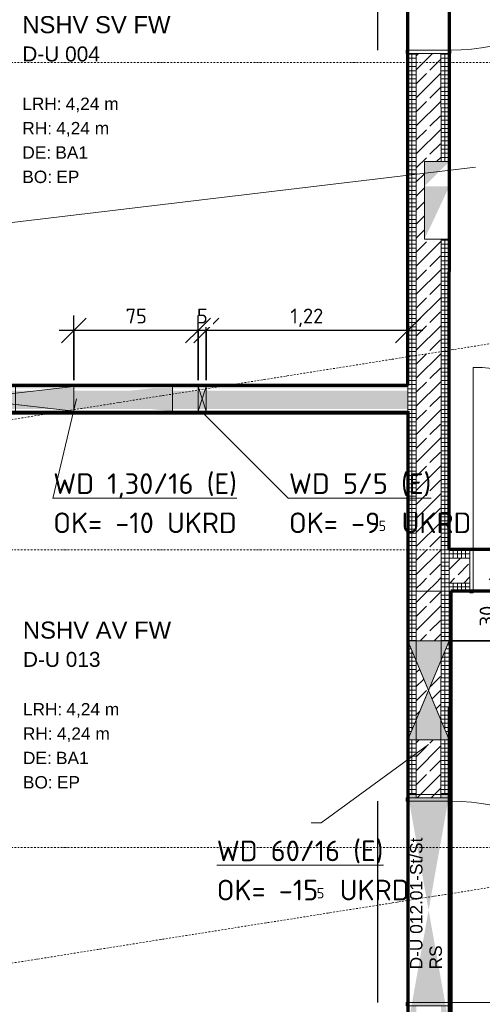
# Model space of a CAD drawing. Header units: millimetres. Extents: x 1523 to 73204, y -91281 to 10268.
# Tile 21 of 120: x 31077 to 33876, y -72476 to -66517. Entities that reach past the tile are written whole.
import ezdxf

# ---------------------------------------------------------------- set-up
doc = ezdxf.new("R2010")
doc.units = ezdxf.units.MM
for name, pattern in [('CAx_nichtHalbton', [20001.0584, 10000, -0.5292, 10000, -0.5292]), ('IMPORT-STRICHPUNKT _7_', [20, 10, -5, 0, -5]), ('Verdeckt 2x', [3.572, 2.3813, -1.1907])]:
    doc.linetypes.add(name, pattern=pattern)
for name, color, linetype, lineweight, true_color in [('90 A--Achsraster _1_50_', 7, 'IMPORT-STRICHPUNKT _7_', 13, 0x656565), ('AD', 1, 'Continuous', 13, 0xff0000), ('Neubau_10 A--Wand innen _ Ausbau', 7, 'Continuous', 13, 0x656565), ('Neubau_10 A--Wand innen _tragend_', 7, 'Continuous', 13, 0x656565), ('Neubau_20 A--Gründungsbelag', 7, 'Continuous', 13, 0x656565), ('Neubau_80 A--Raum', 7, 'Continuous', 13, 0x656565), ('Xref_706_5_--_ÜP_-1_000_16_Übersichtsplan UG_IFC 2025_01_13_dwg', 7, 'Continuous', 13, 0x767676), ('XX', 7, 'Continuous', 18, 0x804040)]:
    doc.layers.add(name, color=color, linetype=linetype, lineweight=lineweight, true_color=true_color)
for name, color, linetype, lineweight in [('AD_Detail', 7, 'Continuous', 13), ('Ax-50_BM-Bem', 7, 'Continuous', 9), ('Ax_BM-Bem', 7, 'Continuous', 9), ('GB_HLS-OBJ', 7, 'Continuous', 18), ('M-EQPM-___-IDEN', 7, 'Continuous', 9), ('Text', 7, 'Continuous', 9)]:
    doc.layers.add(name, color=color, linetype=linetype, lineweight=lineweight)
doc.styles.add('Arial', font='arial.ttf', dxfattribs={"height": 75})
doc.styles.add('Arial_B_1', font='txt', dxfattribs={"height": 103.174603})
doc.styles.add('Arial_B_2', font='txt', dxfattribs={"height": 90.277778})
doc.styles.add('ISOCPEUR', font='isocpeur.ttf', dxfattribs={"height": 125})
doc.styles.add('ISOCPEUR_2', font='isocpeur.ttf', dxfattribs={"height": 62.5})
doc.styles.add('ISOCPEUR_3', font='isocpeur.ttf', dxfattribs={"height": 90})
doc.dimstyles.new('KI_1_8_mm_Isocpeur__cm_m__Aufrundung_auf_5_mm_ELT_Gesamtbemaßung', dxfattribs={"dimscale": 304.8, "dimtxt": 89.638306, "dimasz": 0.492126, "dimexe": 0.295276, "dimexo": 0.0625, "dimgap": 0.049213, "dimtad": 1, "dimdec": 1, "dimlfac": 0.1, "dimrnd": 0.5, "dimdsep": 46, "dimtxsty": 'ISOCPEUR_3', "dimblk1": 'OBLIQUE', "dimblk2": 'OBLIQUE', "dimsah": 1, "dimcen": 0.09, "dimdle": 0.295276, "dimadec": 0, "dimazin": 0, "dimtfac": 1, "dimtdec": 4, "dimtix": 1, "dimtmove": 0, "dimatfit": 3, "dimfxl": 0.984252, "dimfxlon": 1, "dimtvp": 1, "dimtfill": 1, "dimtolj": 1, "dimtzin": 0, "dimlwd": 25, "dimlwe": 25, "dimarcsym": 2})
doc.dimstyles.new('KI_1_8_mm_Isocpeur__cm_m__Aufrundung_auf_5_mm_ELT_Gesamtbemaßung_1', dxfattribs={"dimscale": 304.8, "dimtxt": 89.638306, "dimasz": 0.492126, "dimexe": 0.295276, "dimexo": 0.0625, "dimgap": 0.049213, "dimtad": 1, "dimlfac": 0.001, "dimrnd": 0.005, "dimzin": 0, "dimdsep": 46, "dimtxsty": 'ISOCPEUR_3', "dimblk1": 'OBLIQUE', "dimblk2": 'OBLIQUE', "dimsah": 1, "dimcen": 0.09, "dimdle": 0.295276, "dimadec": 0, "dimazin": 0, "dimtfac": 1, "dimtdec": 4, "dimtix": 1, "dimtmove": 0, "dimatfit": 3, "dimfxl": 0.984252, "dimfxlon": 1, "dimtvp": 1, "dimtfill": 1, "dimtolj": 1, "dimtzin": 0, "dimlwd": 25, "dimlwe": 25, "dimarcsym": 2})
pattern_1 = [(86.336, (0, 0), (-24.948899, 1.597632), []), (176.336, (0, 0), (1.597632, 24.948899), [])]
pattern_2 = [(131.336, (0, 0), (90.10192, 79.25683), []), (131.336, (-45.05, -39.63), (90.10192, 79.25683), [90, -30])]
pattern_3 = [(356.336, (0, 0), (1.597632, 24.948899), []), (86.336, (0, 0), (-24.948899, 1.597632), [])]
pattern_4 = [(131.336, (0, 0), (18.7712323, 16.5118393), [0, -25])]

# ---------------------------------------------------------------- blocks, each defined once
blk = doc.blocks.new('SuD_WD_RB Allgemein - SuD_WD_RB Allgemein-38426101-SuD_-1UG gesamt Plot  - Blatt 7')
at = {"layer": 'AD', "lineweight": 18}
blk.add_hatch(color=256, dxfattribs=at).paths.add_polyline_path([(-125, 0), (-250, -300), (0, -300)])
at = {"layer": 'AD_Detail', "lineweight": 18, "true_color": 0xff0000}
blk.add_hatch(color=1, dxfattribs=at).paths.add_polyline_path([(-250, 300), (-125, 0), (0, 300)])
at = {"layer": 'AD', "color": 7}
for p, q in [((-250, -300), (0, 300)), ((-250, 300), (0, -300)), ((-250, -300), (-250, 300)), ((-250, 300), (0, 300)), ((0, 300), (0, -300)), ((0, -300), (-250, -300))]:
    blk.add_line(p, q, dxfattribs=at)
at = {"layer": 'AD_Detail'}
for p, q in [((0, 300), (-250, 300)), ((-250, 300), (-125, 0)), ((-125, 0), (0, 300)), ((-125, 0), (-250, -300)), ((0, -300), (-125, 0)), ((-250, -300), (0, -300))]:
    blk.add_line(p, q, dxfattribs=at)
blk = doc.blocks.new('SuD_WD_TB Allgemein - SuD_WD_TB Allgemein-38426104-SuD_-1UG gesamt Plot  - Blatt 7')
at = {"layer": 'AD', "lineweight": 18, "true_color": 0x008040}
blk.add_hatch(color=116, dxfattribs=at).paths.add_polyline_path([(-150, -650), (0, -650), (-75, 0)])
at = {"layer": 'AD_Detail', "lineweight": 18, "true_color": 0x008040}
blk.add_hatch(color=116, dxfattribs=at).paths.add_polyline_path([(-150, 650), (-75, 0), (0, 650)])
at = {"layer": 'AD', "color": 7}
for p, q in [((-150, -650), (0, 650)), ((-150, 650), (0, -650)), ((-150, -650), (-150, 650)), ((-150, 650), (0, 650)), ((0, 650), (0, -650)), ((0, -650), (-150, -650))]:
    blk.add_line(p, q, dxfattribs=at)
at = {"layer": 'AD_Detail'}
for p, q in [((0, 650), (-150, 650)), ((-150, 650), (-75, 0)), ((-75, 0), (0, 650)), ((-75, 0), (-150, -650)), ((0, -650), (-75, 0)), ((-150, -650), (0, -650))]:
    blk.add_line(p, q, dxfattribs=at)
blk = doc.blocks.new('SuD_WD_TB Allgemein - SuD_WD_TB Allgemein-37078967-SuD_-1UG gesamt Plot  - Blatt 7')
at = {"layer": 'AD', "lineweight": 18, "true_color": 0x008040}
blk.add_hatch(color=116, dxfattribs=at).paths.add_polyline_path([(-150, -25), (0, -25), (-75, 0)])
at = {"layer": 'AD_Detail', "lineweight": 18, "true_color": 0x008040}
blk.add_hatch(color=116, dxfattribs=at).paths.add_polyline_path([(-150, 25), (-75, 0), (0, 25)])
at = {"layer": 'AD', "color": 7}
for p, q in [((-150, -25), (0, 25)), ((-150, 25), (0, -25)), ((-150, -25), (-150, 25)), ((-150, 25), (0, 25)), ((0, 25), (0, -25)), ((0, -25), (-150, -25))]:
    blk.add_line(p, q, dxfattribs=at)
at = {"layer": 'AD_Detail'}
for p, q in [((0, 25), (-150, 25)), ((-150, 25), (-75, 0)), ((-75, 0), (0, 25)), ((-75, 0), (-150, -25)), ((-150, -25), (0, -25)), ((0, -25), (-75, 0))]:
    blk.add_line(p, q, dxfattribs=at)
blk = doc.blocks.new('Xref_706_5_--_ÜP_-1_000_11_Übersichtsplan UG_IFC 2024_09_30_dwg_Tür Ol 1-Fl 27_5-41959645-SuD_-1UG gesamt Plot  - Blatt 7')
at = {"layer": 'Neubau_10 A--Wand innen _tragend_', "color": 9, "true_color": 0xcbcbcb}
blk.add_line((547.5, 10), (547.5, 1105), dxfattribs=at)
at = {"layer": 'Neubau_10 A--Wand innen _tragend_', "color": 9, "true_color": 0xcbcbcb, "flags": 128}
for points in [[(-567.5, -260), (-547.5, -260), (-547.5, 10), (-567.5, 10)], [(-567.5, -250), (-567.5, -200), (-567.5, -50), (-567.5, 0), (-567.5, -50), (-567.5, -200)], [(567.5, -260), (547.5, -260), (547.5, 10), (567.5, 10)], [(567.5, -250), (567.5, -200), (567.5, -50), (567.5, 0), (567.5, -50), (567.5, -200)]]:
    blk.add_lwpolyline(points, close=True, dxfattribs=at)
at = {"layer": 'Neubau_10 A--Wand innen _tragend_', "color": 9, "true_color": 0xcbcbcb}
blk.add_arc((547.5, 10), 1095, 90, 180, dxfattribs=at)
blk = doc.blocks.new('Xref_706_5_--_ÜP_-1_000_11_Übersichtsplan UG_IFC 2024_09_30_dwg_Tür Ol 1-Fl 27_3-V1-SuD_-1UG gesamt Plot  - Blatt 7')
at = {"layer": 'Neubau_10 A--Wand innen _tragend_', "color": 9, "true_color": 0xcbcbcb}
blk.add_line((610, 10), (610, 1230), dxfattribs=at)
at = {"layer": 'Neubau_10 A--Wand innen _tragend_', "color": 9, "true_color": 0xcbcbcb, "flags": 128}
for points in [[(-630, -260), (-610, -260), (-610, 10), (-630, 10)], [(630, -260), (610, -260), (610, 10), (630, 10)], [(630, -250), (630, -200), (630, -50), (630, 0), (630, -50), (630, -200)], [(-630, -250), (-630, -200), (-630, -50), (-630, 0), (-630, -50), (-630, -200)]]:
    blk.add_lwpolyline(points, close=True, dxfattribs=at)
at = {"layer": 'Neubau_10 A--Wand innen _tragend_', "color": 9, "true_color": 0xcbcbcb}
blk.add_arc((610, 10), 1220, 90, 180, dxfattribs=at)
blk = doc.blocks.new('Xref_706_5_--_ÜP_-1_000_11_Übersichtsplan UG_IFC 2024_09_30_dwg_Tür Ol 1-Fl 27_3-41959637-SuD_-1UG gesamt Plot  - Blatt 7')
at = {"layer": 'Neubau_10 A--Wand innen _tragend_', "color": 9, "true_color": 0xcbcbcb}
blk.add_line((610, 10), (610, 1230), dxfattribs=at)
at = {"layer": 'Neubau_10 A--Wand innen _tragend_', "color": 9, "true_color": 0xcbcbcb, "flags": 128}
for points in [[(-630, -260), (-610, -260), (-610, 10), (-630, 10)], [(630, -260), (610, -260), (610, 10), (630, 10)], [(630, -250), (630, -200), (630, -50), (630, 0), (630, -50), (630, -200)], [(-630, -250), (-630, -200), (-630, -50), (-630, 0), (-630, -50), (-630, -200)]]:
    blk.add_lwpolyline(points, close=True, dxfattribs=at)
at = {"layer": 'Neubau_10 A--Wand innen _tragend_', "color": 9, "true_color": 0xcbcbcb}
blk.add_arc((610, 10), 1220, 90, 180, dxfattribs=at)
blk = doc.blocks.new('Xref_706_5_--_ÜP_-1_000_11_Übersichtsplan UG_IFC 2024_09_30_dwg_Standard-Rastermarker_4-41960557-SuD_-1UG gesamt Plot  - Blatt 7')
at = {"layer": '90 A--Achsraster _1_50_', "color": 9, "true_color": 0xcbcbcb, "flags": 128}
blk.add_lwpolyline([(0, 0), (750, 0), (28918.2, 0), (29668.2, 0)], dxfattribs=at)
blk = doc.blocks.new('Xref_706_5_--_ÜP_-1_000_11_Übersichtsplan UG_IFC 2024_09_30_dwg_Standard-Rastermarker_5-41960558-SuD_-1UG gesamt Plot  - Blatt 7')
at = {"layer": '90 A--Achsraster _1_50_', "color": 9, "true_color": 0xcbcbcb, "flags": 128}
blk.add_lwpolyline([(0, 0), (750, 0), (28878.2, 0), (29628.2, 0)], dxfattribs=at)
blk = doc.blocks.new('Xref_706_5_--_ÜP_-1_000_11_Übersichtsplan UG_IFC 2024_09_30_dwg_Standard-Rastermarker_23-41960577-SuD_-1UG gesamt Plot  - Blatt 7')
at = {"layer": '90 A--Achsraster _1_50_', "color": 9, "true_color": 0xcbcbcb, "flags": 128}
blk.add_lwpolyline([(0, 0), (750, 0), (28640.1, 0), (29390.1, 0)], dxfattribs=at)
blk = doc.blocks.new('Xref_706_5_--_ÜP_-1_000_11_Übersichtsplan UG_IFC 2024_09_30_dwg_Standard-Rastermarker_26-41960580-SuD_-1UG gesamt Plot  - Blatt 7')
at = {"layer": '90 A--Achsraster _1_50_', "color": 9, "true_color": 0xcbcbcb}
blk.add_line((0, 0), (40099.1, 0), dxfattribs=at)
blk = doc.blocks.new('Xref_706_5_--_ÜP_-1_000_11_Übersichtsplan UG_IFC 2024_09_30_dwg_Standard-Rastermarker_32-41960586-SuD_-1UG gesamt Plot  - Blatt 7')
at = {"layer": '90 A--Achsraster _1_50_', "color": 9, "true_color": 0xcbcbcb}
blk.add_line((0, 0), (53500.2, 0), dxfattribs=at)
blk = doc.blocks.new('Xref_706_5_--_ÜP_-1_000_11_Übersichtsplan UG_IFC 2024_09_30_dwg_Standard-Rastermarker_33-41960587-SuD_-1UG gesamt Plot  - Blatt 7')
at = {"layer": '90 A--Achsraster _1_50_', "color": 9, "true_color": 0xcbcbcb}
blk.add_line((0, 0), (53500.2, 0), dxfattribs=at)
blk = doc.blocks.new('Xref_706_5_--_ÜP_-1_000_16_Übersichtsplan UG_IFC 2025_01_13_dwg-35469238-SuD_-1UG gesamt Plot  - Blatt 7')
at = {"layer": 'Neubau_10 A--Wand innen _ Ausbau', "true_color": 0xcbcbcb}
h = blk.add_hatch(dxfattribs=at)
h.set_pattern_fill('FP_16', color=9, style=0, pattern_type=2)
h.set_pattern_definition(pattern_4)
h.paths.add_polyline_path([(62452.8, -100329.8), (62473.2, -100205.8), (62516.1, -99536.6), (62510.5, -99427.7), (62465.5, -100130.2)])
h.paths.add_polyline_path([(62427.5, -100725.1), (62446.8, -100617.8), (62465.2, -100330.6), (62452.8, -100329.8)])
h.paths.add_polyline_path([(62428.5, -100904.4), (62439.9, -100725.9), (62427.5, -100725.1), (62416, -100903.6)])
h.paths.add_polyline_path([(62548.6, -98832.8), (62510.5, -99427.7), (62523, -99428.5), (62553.1, -98958.4)])
h.paths.add_polyline_path([(62561.7, -98628.2), (62548.6, -98832.8), (62561.1, -98833.6), (62571, -98678.9), (62558.5, -98678.1), (62571.3, -98674.8), (62573.9, -98633.2)])
h.paths.add_polyline_path([(62652.1, -97411.5), (62639.7, -97410.7), (62561.7, -98628.2), (62574.2, -98629), (62636.2, -97660.3)])
h = blk.add_hatch(dxfattribs=at)
h.set_pattern_fill('FP_16', color=9, style=0, pattern_type=2)
h.set_pattern_definition(pattern_4)
h.paths.add_polyline_path([(62657.4, -99090.3), (62683.3, -98686.1), (62583.5, -98679.7), (62535.5, -99429.3), (62635.3, -99435.7)])
h.paths.add_polyline_path([(62543.8, -100081.2), (62521.6, -99645.6), (62466.2, -100510.4), (62542.4, -100088.9)])
h.paths.add_polyline_path([(62566, -100516.8), (62566, -100516.8), (62621.4, -99651.9), (62543.8, -100081.2), (62556.8, -100336.4)])
h.paths.add_polyline_path([(62552.2, -100733.1), (62452.4, -100726.7), (62441, -100905.2), (62540.8, -100911.6)])
h.paths.add_polyline_path([(62686.5, -98636.2), (62764.4, -97418.7), (62664.6, -97412.3), (62586.7, -98629.8), (62663.3, -98634.7)])
h.paths.add_polyline_path([(62635, -98658), (62586.1, -98638.2), (62584, -98671.4), (62618.1, -98662.4)])
h.paths.add_polyline_path([(62684.9, -98661.2), (62685.9, -98644.5), (62635, -98658), (62683.8, -98677.8)])
h = blk.add_hatch(dxfattribs=at)
h.set_pattern_fill('FP_16', color=9, style=0, pattern_type=2)
h.set_pattern_definition(pattern_4)
h.paths.add_polyline_path([(62776.9, -97419.5), (62764.4, -97418.7), (62686.5, -98636.2), (62698.9, -98637), (62761, -97668.3)])
h.paths.add_polyline_path([(62553.2, -100912.4), (62564.7, -100733.9), (62552.2, -100733.1), (62540.8, -100911.6)])
h.paths.add_polyline_path([(62625.1, -99789.7), (62640.8, -99544.6), (62621.4, -99651.9), (62593.5, -100088.3), (62598, -100213.8), (62623.3, -99818.8)])
h.paths.add_polyline_path([(62590, -100338.5), (62577.5, -100337.7), (62566, -100516.8), (62571.6, -100625.7)])
h.paths.add_polyline_path([(62685.8, -98841.6), (62695.7, -98686.9), (62683.3, -98686.1), (62673.4, -98840.8)])
h.paths.add_polyline_path([(62677.8, -98966.4), (62657.4, -99090.3), (62635.3, -99435.7), (62647.7, -99436.5)])
h.paths.add_polyline_path([(62697.3, -98662), (62698.7, -98641.2), (62685.9, -98644.5), (62683.8, -98677.8), (62696, -98682.8)])
at = {"layer": 'Neubau_10 A--Wand innen _ Ausbau', "true_color": 0xededed}
h = blk.add_hatch(color=7, dxfattribs=at)
h.paths.add_polyline_path([(62698.3, -98842.4), (62673.4, -98840.8), (62657.4, -99090.3), (62677.8, -98966.4)])
h.paths.add_polyline_path([(62557.6, -99083.9), (62573.6, -98834.4), (62548.6, -98832.8), (62553.1, -98958.4)])
at = {"layer": 'Neubau_10 A--Wand innen _tragend_', "true_color": 0xcbcbcb}
h = blk.add_hatch(dxfattribs=at)
h.set_pattern_fill('FP_4', color=9, style=0, pattern_type=2)
h.set_pattern_definition(pattern_2)
h.paths.add_polyline_path([(63830.4, -97436.9), (63690.3, -97277.6), (61763.9, -97154.2), (61757.5, -97254), (61288.4, -97224), (61294.8, -97124.2), (60641.6, -97082.4), (60632, -97232.1), (63830.4, -97436.9)])
h = blk.add_hatch(dxfattribs=at)
h.set_pattern_fill('FP_7', color=9, style=0, pattern_type=2)
h.set_pattern_definition(pattern_3)
h.paths.add_polyline_path([(61294.8, -97124.2), (61298, -97074.3), (60644.8, -97032.5), (60641.6, -97082.4)])
at = {"layer": 'Neubau_10 A--Wand innen _tragend_', "true_color": 0xededed}
for points in [[(61438.1, -97233.6), (61298, -97074.3), (61288.4, -97224)], [(61757.5, -97254), (61447.7, -97083.9), (61438.1, -97233.6)], [(64791, -97298), (64791, -97298), (64787.8, -97347.9)], [(65811.2, -97488.5), (65120.6, -97319.1), (65117.4, -97369), (65137.4, -97370.3), (65127.8, -97519.9), (65107.8, -97518.7), (65104.6, -97568.6), (65387.2, -97536.6)], [(66514.5, -97458.4), (66517.7, -97408.5), (65811.2, -97488.5), (66501.8, -97658), (66505, -97608.1), (66385.2, -97600.5), (66394.8, -97450.8)], [(64299.2, -97466.9), (64299.2, -97466.9), (64176.2, -97509.1)]]:
    blk.add_hatch(color=7, dxfattribs=at).paths.add_polyline_path(points)
at = {"layer": 'Neubau_10 A--Wand innen _tragend_', "true_color": 0xcbcbcb}
h = blk.add_hatch(dxfattribs=at)
h.set_pattern_fill('FP_7', color=9, style=0, pattern_type=2)
h.set_pattern_definition(pattern_3)
h.paths.add_polyline_path([(63690.3, -97277.6), (63643.6, -97224.5), (61767.1, -97104.3), (61763.9, -97154.2), (63640.4, -97274.4)])
h = blk.add_hatch(dxfattribs=at)
h.set_pattern_fill('FP_12', color=9, style=0, pattern_type=2)
h.set_pattern_definition(pattern_1)
h.paths.add_polyline_path([(63701.5, -97103), (63651.6, -97099.8), (63643.6, -97224.5), (63693.5, -97227.7)])
h = blk.add_hatch(dxfattribs=at)
h.set_pattern_fill('FP_4', color=9, style=0, pattern_type=2)
h.set_pattern_definition(pattern_2)
h.paths.add_polyline_path([(63851.2, -97112.5), (63701.5, -97103), (63693.5, -97227.7), (63843.2, -97237.3)])
h = blk.add_hatch(dxfattribs=at)
h.set_pattern_fill('FP_12', color=9, style=0, pattern_type=2)
h.set_pattern_definition(pattern_1)
h.paths.add_polyline_path([(63901.1, -97115.7), (63851.2, -97112.5), (63843.2, -97237.3), (63893.1, -97240.5)])
h = blk.add_hatch(dxfattribs=at)
h.set_pattern_fill('FP_7', color=9, style=0, pattern_type=2)
h.set_pattern_definition(pattern_3)
h.paths.add_polyline_path([(63877.1, -97490), (63830.4, -97436.9), (60632, -97232.1), (60628.8, -97282), (63827.2, -97486.8)])
h = blk.add_hatch(dxfattribs=at)
h.set_pattern_fill('FP_7', color=9, style=0, pattern_type=2)
h.set_pattern_definition(pattern_3)
h.paths.add_polyline_path([(63690.3, -97277.6), (63693.5, -97227.7), (63643.6, -97224.5)])
h = blk.add_hatch(dxfattribs=at)
h.set_pattern_fill('FP_7', color=9, style=0, pattern_type=2)
h.set_pattern_definition(pattern_3)
h.paths.add_polyline_path([(63840.5, -97279.4), (63843.2, -97237.3), (63693.5, -97227.7), (63690.3, -97277.6), (63840, -97287.2)])
h = blk.add_hatch(dxfattribs=at)
h.set_pattern_fill('FP_7', color=9, style=0, pattern_type=2)
h.set_pattern_definition(pattern_3)
h.paths.add_polyline_path([(63889.9, -97290.4), (63893.1, -97240.5), (63843.2, -97237.3), (63840, -97287.2)])
h = blk.add_hatch(dxfattribs=at)
h.set_pattern_fill('FP_7', color=9, style=0, pattern_type=2)
h.set_pattern_definition(pattern_3)
h.paths.add_polyline_path([(65140.6, -97320.4), (65120.6, -97319.1), (65140.3, -97323.9)])
h.paths.add_polyline_path([(64791, -97298), (64192.2, -97259.6), (64308.8, -97317.2), (64668, -97340.2)])
h.paths.add_polyline_path([(65120.6, -97319.1), (64791, -97298), (64787.8, -97347.9), (65117.4, -97369)])
h.paths.add_polyline_path([(64189, -97309.5), (64192.2, -97259.6), (63893.1, -97240.5), (63889.9, -97290.4)])
h = blk.add_hatch(dxfattribs=at)
h.set_pattern_fill('FP_4', color=9, style=0, pattern_type=2)
h.set_pattern_definition(pattern_2)
h.paths.add_polyline_path([(63833.6, -97387), (63840, -97287.2), (63690.3, -97277.6), (63830.4, -97436.9)])
h = blk.add_hatch(dxfattribs=at)
h.set_pattern_fill('FP_4', color=9, style=0, pattern_type=2)
h.set_pattern_definition(pattern_2)
h.paths.add_polyline_path([(63880.3, -97440.1), (63889.9, -97290.4), (63840, -97287.2), (63830.4, -97436.9)])
h = blk.add_hatch(dxfattribs=at)
h.set_pattern_fill('FP_4', color=9, style=0, pattern_type=2)
h.set_pattern_definition(pattern_2)
h.paths.add_polyline_path([(65127.8, -97519.9), (65137.4, -97370.3), (64787.8, -97347.9), (64778.2, -97497.6), (65107.8, -97518.7)])
h.paths.add_polyline_path([(64483.6, -97403.5), (64299.2, -97466.9), (64658.4, -97489.9), (64483.6, -97403.5)])
h.paths.add_polyline_path([(64668, -97340.2), (64308.8, -97317.2), (64483.6, -97403.5), (64529.8, -97387.7)])
h.paths.add_polyline_path([(64189, -97309.5), (63889.9, -97290.4), (63880.3, -97440.1), (64179.4, -97459.2)])
h = blk.add_hatch(dxfattribs=at)
h.set_pattern_fill('FP_7', color=9, style=0, pattern_type=2)
h.set_pattern_definition(pattern_3)
h.paths.add_polyline_path([(63877.1, -97490), (63880.3, -97440.1), (63830.4, -97436.9)])
h = blk.add_hatch(dxfattribs=at)
h.set_pattern_fill('FP_7', color=9, style=0, pattern_type=2)
h.set_pattern_definition(pattern_3)
h.paths.add_polyline_path([(65124.8, -97566.3), (65104.6, -97568.6), (65124.6, -97569.8)])
h.paths.add_polyline_path([(64775, -97547.5), (64658.4, -97489.9), (64299.2, -97466.9), (64176.2, -97509.1), (64520.6, -97531.2)])
h.paths.add_polyline_path([(65104.6, -97568.6), (65107.8, -97518.7), (64778.2, -97497.6), (64775, -97547.5)])
h.paths.add_polyline_path([(64176.2, -97509.1), (64179.4, -97459.2), (63880.3, -97440.1), (63877.1, -97490)])
at = {"layer": '90 A--Achsraster _1_50_', "color": 161, "true_color": 0xaaaaff, "flags": 128}
blk.add_lwpolyline([(41194.5, -96037.6), (81171.8, -98597.4), (80508.1, -98554.9)], dxfattribs=at)
at = {"layer": 'Neubau_10 A--Wand innen _ Ausbau', "color": 9, "true_color": 0xcbcbcb}
for p, q in [((62639.7, -97410.7), (62561.7, -98628.2)), ((62698.3, -98842.4), (62708.2, -98687.7))]:
    blk.add_line(p, q, dxfattribs=at)
at = {"layer": 'Neubau_10 A--Wand innen _ Ausbau', "color": 9, "true_color": 0xcbcbcb, "flags": 128}
for points in [[(62558.5, -98678.1), (62571, -98678.9), (62583.5, -98679.7), (62683.3, -98686.1), (62695.7, -98686.9), (62708.2, -98687.7), (62711.4, -98637.8), (62789.4, -97420.3)], [(62711.4, -98637.8), (62698.9, -98637), (62686.5, -98636.2), (62586.7, -98629.8), (62574.2, -98629), (62561.7, -98628.2), (62558.5, -98678.1), (62548.6, -98832.8)], [(62465.5, -100130.2), (62487.9, -99780.9), (62500.4, -99781.7), (62512.9, -99782.5), (62612.7, -99788.9), (62625.1, -99789.7), (62637.6, -99790.5), (62698.3, -98842.4), (62685.8, -98841.6), (62673.4, -98840.8), (62573.6, -98834.4), (62561.1, -98833.6), (62548.6, -98832.8), (62487.9, -99780.9)], [(62660.2, -99437.3), (62647.7, -99436.5), (62635.3, -99435.7), (62535.5, -99429.3), (62523, -99428.5), (62510.5, -99427.7)]]:
    blk.add_lwpolyline(points, dxfattribs=at)
at = {"layer": 'Neubau_10 A--Wand innen _tragend_', "color": 9, "true_color": 0xcbcbcb}
for p, q in [((60641.6, -97082.4), (61294.8, -97124.2)), ((63693.5, -97227.7), (63701.5, -97103)), ((63843.2, -97237.3), (63851.2, -97112.5)), ((60632, -97232.1), (65127.8, -97519.9)), ((65120.6, -97319.1), (64791, -97298)), ((62789.4, -97420.3), (63877.1, -97490))]:
    blk.add_line(p, q, dxfattribs=at)
at = {"layer": 'Neubau_10 A--Wand innen _tragend_', "color": 9, "true_color": 0xcbcbcb, "flags": 128}
for points in [[(61298, -97074.3), (60644.8, -97032.5), (60628.8, -97282), (62639.7, -97410.7)], [(61767.1, -97104.3), (61763.9, -97154.2), (61757.5, -97254), (61438.1, -97233.6), (61288.4, -97224), (61294.8, -97124.2), (61298, -97074.3), (61447.7, -97083.9), (61767.1, -97104.3), (63643.6, -97224.5), (63651.6, -97099.8), (63901.1, -97115.7), (63893.1, -97240.5), (63643.6, -97224.5)], [(61763.9, -97154.2), (63690.3, -97277.6), (65137.4, -97370.3)], [(65104.6, -97568.6), (64775, -97547.5), (64778.2, -97497.6), (64787.8, -97347.9), (64791, -97298), (64192.2, -97259.6), (63893.1, -97240.5), (63889.9, -97290.4), (63880.3, -97440.1), (63877.1, -97490), (64176.2, -97509.1)], [(64192.2, -97259.6), (64189, -97309.5), (64179.4, -97459.2), (64176.2, -97509.1), (64775, -97547.5)], [(65124.6, -97569.8), (65140.6, -97320.4), (65120.6, -97319.1), (65117.4, -97369), (65107.8, -97518.7), (65104.6, -97568.6), (65124.6, -97569.8)]]:
    blk.add_lwpolyline(points, dxfattribs=at)
at = {"layer": 'Neubau_20 A--Gründungsbelag', "color": 9, "true_color": 0xcbcbcb, "flags": 128}
blk.add_lwpolyline([(58966.6, -102505.8), (62296, -102777.4), (62639.7, -97410.7), (60628.8, -97282), (60644.8, -97032.5), (63643.6, -97224.5), (63651.6, -97099.8), (63901.1, -97115.7), (63893.1, -97240.5), (65140.6, -97320.4), (65124.6, -97569.8), (62789.4, -97420.3), (62445.6, -102789.6), (68177.4, -103257.2), (68527.6, -97787.7), (66382, -97650.4), (66398, -97400.9)], dxfattribs=at)
for name, p, rotation in [('Xref_706_5_--_ÜP_-1_000_11_Übersichtsplan UG_IFC 2024_09_30_dwg_Standard-Rastermarker_32-41960586-SuD_-1UG gesamt Plot  - Blatt 7', (63933.3, -113165.7), 95.33628353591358), ('Xref_706_5_--_ÜP_-1_000_11_Übersichtsplan UG_IFC 2024_09_30_dwg_Standard-Rastermarker_33-41960587-SuD_-1UG gesamt Plot  - Blatt 7', (67217.1, -113375.9), 95.33628353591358), ('Xref_706_5_--_ÜP_-1_000_11_Übersichtsplan UG_IFC 2024_09_30_dwg_Standard-Rastermarker_4-41960557-SuD_-1UG gesamt Plot  - Blatt 7', (59780.1, -111396.7), 86.33628353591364), ('Xref_706_5_--_ÜP_-1_000_11_Übersichtsplan UG_IFC 2024_09_30_dwg_Standard-Rastermarker_5-41960558-SuD_-1UG gesamt Plot  - Blatt 7', (62724.1, -111585.2), 86.33628353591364), ('Xref_706_5_--_ÜP_-1_000_11_Übersichtsplan UG_IFC 2024_09_30_dwg_Standard-Rastermarker_23-41960577-SuD_-1UG gesamt Plot  - Blatt 7', (64520.4, -111700.2), 86.33628353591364), ('Xref_706_5_--_ÜP_-1_000_11_Übersichtsplan UG_IFC 2024_09_30_dwg_Standard-Rastermarker_26-41960580-SuD_-1UG gesamt Plot  - Blatt 7', (81211.7, -98599.9), 176.3362835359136), ('Xref_706_5_--_ÜP_-1_000_11_Übersichtsplan UG_IFC 2024_09_30_dwg_Tür Ol 1-Fl 27_3-V1-SuD_-1UG gesamt Plot  - Blatt 7', (65769.3, -97360.6), 356.3362835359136)]:
    blk.add_blockref(name, p, dxfattribs=dict(rotation=rotation))
at = {"extrusion": (0, 0, -1)}
for name, p, zscale, rotation in [('Xref_706_5_--_ÜP_-1_000_11_Übersichtsplan UG_IFC 2024_09_30_dwg_Tür Ol 1-Fl 27_3-41959637-SuD_-1UG gesamt Plot  - Blatt 7', (-60016.1, -96992.2), -0.9999999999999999, 3.663716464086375), ('Xref_706_5_--_ÜP_-1_000_11_Übersichtsplan UG_IFC 2024_09_30_dwg_Tür Ol 1-Fl 27_5-41959645-SuD_-1UG gesamt Plot  - Blatt 7', (-63687.9, -96533.4), -1, 273.6637164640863)]:
    blk.add_blockref(name, p, dxfattribs=dict(at, zscale=zscale, rotation=rotation))
at = {"layer": 'Neubau_10 A--Wand innen _tragend_', "char_height": 75, "attachment_point": 1, "rotation": 176.33628, "line_spacing_factor": 0.941778, "style": 'Arial'}
for s, insert, width in [('RS', (66169.5, -97506.1), 173.542), ('D-U 012.01-St/St', (66162, -97623.7), 953.103)]:
    blk.add_mtext(s, dxfattribs=dict(at, insert=insert, width=width))
at = {"layer": 'Neubau_80 A--Raum', "attachment_point": 1, "rotation": 86.33628, "line_spacing_factor": 0.941778}
for s, insert, char_height, width, style in [('NSHV SV FW', (60253.9, -99596.5), 103.17, 1041.845, 'Arial_B_1'), ('NSHV AV FW', (63911.3, -99826.8), 103.17, 1047.967, 'Arial_B_1'), ('4,24 m', (60762.9, -99365.6), 75, 382.894, 'Arial'), ('D-U 004', (60437.2, -99608.2), 90.28, 546.326, 'Arial_B_2'), ('4,24 m', (60906.3, -99432.1), 75, 382.894, 'Arial'), ('BA1', (61053, -99447.2), 75, 236.898, 'Arial'), ('EP', (61200.4, -99450.9), 75, 167.114, 'Arial'), ('4,24 m', (64420.4, -99596), 75, 382.894, 'Arial'), ('D-U 013', (64094.7, -99838.6), 90.28, 546.326, 'Arial_B_2'), ('4,24 m', (64563.8, -99662.5), 75, 382.894, 'Arial'), ('LRH:', (60746.1, -99628), 75, 284.645, 'Arial'), ('RH:', (60893.2, -99637.4), 75, 214.861, 'Arial'), ('DE:', (61040.2, -99646.8), 75, 208.434, 'Arial'), ('BO:', (61187.2, -99656.2), 75, 215.779, 'Arial'), ('BA1', (64710.4, -99677.5), 75, 236.898, 'Arial'), ('EP', (64857.8, -99681.2), 75, 167.114, 'Arial'), ('LRH:', (64403.6, -99858.3), 75, 284.645, 'Arial'), ('RH:', (64550.6, -99867.8), 75, 214.861, 'Arial'), ('DE:', (64697.7, -99877.2), 75, 208.434, 'Arial'), ('BO:', (64844.7, -99886.6), 75, 215.779, 'Arial')]:
    blk.add_mtext(s, dxfattribs=dict(at, insert=insert, char_height=char_height, width=width, style=style))
blk = doc.blocks.new('DIMBLOCK1-SuD_-1UG gesamt Plot  - Blatt 7')
at = {"layer": 'Ax-50_BM-Bem', "lineweight": 25}
for p, q in [((33991.8, -69976.2), (33916.8, -69901.2)), ((33991.8, -69886.2), (33991.8, -70365.9)), ((34291.8, -69976.2), (33901.8, -69976.2)), ((33991.8, -69976.2), (34066.8, -70051.2)), ((33991.8, -69976.2), (34291.8, -69976.2)), ((33991.8, -70275.9), (33916.8, -70200.9)), ((33691.8, -70275.9), (34081.8, -70275.9)), ((33991.8, -70275.9), (33691.8, -70275.9)), ((33991.8, -70275.9), (34066.8, -70350.9))]:
    blk.add_line(p, q, dxfattribs=at)
at = {"layer": 'Ax-50_BM-Bem', "color": 0, "lineweight": 25, "insert": (33859.2, -70188.8), "char_height": 90, "width": 150.589, "attachment_point": 1, "rotation": 90, "line_spacing_factor": 1.149209, "style": 'ISOCPEUR_3', "bg_fill": 3, "box_fill_scale": 1.25, "bg_fill_color": 256, "bg_fill_true_color": 13158600, "bg_fill_transparency": 0}
blk.add_mtext('30', dxfattribs=at)
blk = doc.blocks.new('_Oblique')
at = {"color": 0, "linetype": 'ByBlock', "lineweight": -2}
blk.add_line((-0.5, -0.5), (0.5, 0.5), dxfattribs=at)
blk = doc.blocks.new('DIMBLOCK12-SuD_-1UG gesamt Plot  - Blatt 7')
at = {"layer": 'Ax-50_BM-Bem', "lineweight": 25}
for p, q in [((32205.8, -68697.7), (32205.8, -68307.7)), ((32205.8, -68397.7), (32280.8, -68322.7)), ((33425.8, -68697.7), (33425.8, -68307.7)), ((33425.8, -68397.7), (33500.8, -68322.7)), ((32205.8, -68397.7), (32130.8, -68472.7)), ((33515.8, -68397.7), (32205.8, -68397.7)), ((32205.8, -68397.7), (32205.8, -68697.7)), ((33425.8, -68397.7), (33350.8, -68472.7)), ((33425.8, -68397.7), (33425.8, -68697.7))]:
    blk.add_line(p, q, dxfattribs=at)
at = {"layer": 'Ax-50_BM-Bem', "color": 0, "lineweight": 25, "insert": (32714.9, -68265.1), "char_height": 90, "width": 242.019, "attachment_point": 1, "line_spacing_factor": 1.149209, "style": 'ISOCPEUR_3', "bg_fill": 3, "box_fill_scale": 1.25, "bg_fill_color": 256, "bg_fill_true_color": 13158600, "bg_fill_transparency": 0}
blk.add_mtext('1,22', dxfattribs=at)
blk = doc.blocks.new('DIMBLOCK13-SuD_-1UG gesamt Plot  - Blatt 7')
at = {"layer": 'Ax-50_BM-Bem', "lineweight": 25}
for p, q in [((32155.8, -68697.7), (32155.8, -68307.7)), ((32155.8, -68397.7), (32230.8, -68322.7)), ((32205.8, -68697.7), (32205.8, -68307.7)), ((32205.8, -68397.7), (32280.8, -68322.7)), ((32155.8, -68397.7), (32080.8, -68472.7)), ((32205.8, -68397.7), (32130.8, -68472.7)), ((32205.8, -68397.7), (32155.8, -68397.7)), ((32155.8, -68397.7), (32155.8, -68697.7)), ((32205.8, -68397.7), (32205.8, -68697.7))]:
    blk.add_line(p, q, dxfattribs=at)
at = {"layer": 'Ax-50_BM-Bem', "color": 0, "lineweight": 25, "insert": (32149.4, -68265.1), "char_height": 90, "width": 75.295, "attachment_point": 1, "line_spacing_factor": 1.149209, "style": 'ISOCPEUR_3', "bg_fill": 3, "box_fill_scale": 1.25, "bg_fill_color": 256, "bg_fill_true_color": 13158600, "bg_fill_transparency": 0}
blk.add_mtext('5', dxfattribs=at)
blk = doc.blocks.new('DIMBLOCK14-SuD_-1UG gesamt Plot  - Blatt 7')
at = {"layer": 'Ax-50_BM-Bem', "lineweight": 25}
for p, q in [((31404.7, -68697.7), (31404.7, -68307.7)), ((31404.7, -68397.7), (31479.7, -68322.7)), ((32155.8, -68697.7), (32155.8, -68307.7)), ((32155.8, -68397.7), (32230.8, -68322.7)), ((32155.8, -68397.7), (31314.7, -68397.7)), ((31404.7, -68397.7), (31329.7, -68472.7)), ((31404.7, -68397.7), (31404.7, -68697.7)), ((32155.8, -68397.7), (32080.8, -68472.7)), ((32155.8, -68397.7), (32155.8, -68697.7))]:
    blk.add_line(p, q, dxfattribs=at)
at = {"layer": 'Ax-50_BM-Bem', "color": 0, "lineweight": 25, "insert": (31717.5, -68265.1), "char_height": 90, "width": 150.589, "attachment_point": 1, "line_spacing_factor": 1.149209, "style": 'ISOCPEUR_3', "bg_fill": 3, "box_fill_scale": 1.25, "bg_fill_color": 256, "bg_fill_true_color": 13158600, "bg_fill_transparency": 0}
blk.add_mtext('75', dxfattribs=at)

msp = doc.modelspace()

# ---------------------------------------------------------------- linework, layer by layer
at = {"layer": 'M-EQPM-___-IDEN'}
for p, q in [((31421.092, -68811.236), (31276.472, -69414.938)), ((32180.784, -68891.717), (32702.606, -69414.938)), ((33550.784, -70903.328), (32900.954, -71378.315)), ((32900.954, -71378.315), (32839.275, -71378.315))]:
    msp.add_line(p, q, dxfattribs=at)
at = {"layer": 'Text', "color": 96, "true_color": 0x008000}
msp.add_line((33834.316, -67409.209), (22042.941, -68819.187), dxfattribs=at)
at = {"layer": 'XX', "color": 7, "linetype": 'CAx_nichtHalbton', "lineweight": 70, "true_color": 0xffffff}
for p, q in [((33422.095, -63636.348), (33422.095, -68731.348)), ((33675.784, -69722.795), (33678.529, -63636.233)), ((33422.095, -68731.348), (28042.095, -68731.348)), ((33425.784, -68886.236), (33425.776, -74646.236)), ((28013.267, -68896.699), (33425.784, -68896.706)), ((44877.499, -69716.236), (33675.784, -69722.795)), ((33685.784, -69976.234), (33685.774, -77316.234)), ((35425.797, -69976.236), (33685.784, -69976.234)), ((33675.784, -70676.236), (33675.784, -72976.236))]:
    msp.add_line(p, q, dxfattribs=at)
at = {"layer": 'XX', "color": 9, "linetype": 'Verdeckt 2x', "true_color": 0xc0c0c0}
for p, q in [((33675.784, -63636.236), (33675.784, -69726.236)), ((33425.784, -68736.236), (33425.784, -65336.236)), ((33675.784, -69726.236), (37695.745, -69726.236)), ((35425.784, -69976.236), (33675.784, -69976.236)), ((33675.784, -69976.236), (33675.784, -77326.282))]:
    msp.add_line(p, q, dxfattribs=at)
at = {"layer": 'XX', "color": 94, "lineweight": 25, "true_color": 0x00a400}
for p, q in [((33240.784, -65461.236), (33240.784, -66701.236)), ((33425.784, -65461.236), (33425.784, -66701.236)), ((33240.784, -71246.236), (33240.784, -72466.236)), ((33425.784, -71246.236), (33425.784, -72466.236))]:
    msp.add_line(p, q, dxfattribs=at)

# ---------------------------------------------------------------- block references
at = {"layer": 'GB_HLS-OBJ'}
for name, p, rotation in [('SuD_WD_TB Allgemein - SuD_WD_TB Allgemein-38426104-SuD_-1UG gesamt Plot  - Blatt 7', (30754.65, -68736.236), 89.9999999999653), ('SuD_WD_TB Allgemein - SuD_WD_TB Allgemein-37078967-SuD_-1UG gesamt Plot  - Blatt 7', (32180.784, -68736.236), 89.9999999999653), ('SuD_WD_RB Allgemein - SuD_WD_RB Allgemein-38426101-SuD_-1UG gesamt Plot  - Blatt 7', (33425.784, -70575.924), 180)]:
    msp.add_blockref(name, p, dxfattribs=dict(at, rotation=rotation))
at = {"layer": 'Xref_706_5_--_ÜP_-1_000_16_Übersichtsplan UG_IFC 2025_01_13_dwg', "color": 9, "true_color": 0xcbcbcb, "rotation": 273.6637164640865}
msp.add_blockref('Xref_706_5_--_ÜP_-1_000_16_Übersichtsplan UG_IFC 2025_01_13_dwg-35469238-SuD_-1UG gesamt Plot  - Blatt 7', (126634.737, 0), dxfattribs=at)

# ---------------------------------------------------------------- texts
at = {"layer": 'M-EQPM-___-IDEN', "color": 96, "true_color": 0x008000, "attachment_point": 1}
for s, insert, char_height, width, style in [('\\LWD 1,30/16 (E)', (31279.573, -69262.139), 125, 1338.81812, 'ISOCPEUR'), ('\\LWD 5/5 (E)', (32705.707, -69262.139), 125, 1026.16, 'ISOCPEUR'), ('OK= -10 UKRD', (31279.573, -69499.402), 125, 1306.75062, 'ISOCPEUR'), ('OK= -9', (32705.707, -69499.402), 125, 657.38375, 'ISOCPEUR'), ('5', (33248.103, -69549.407), 62.5, 72.15187, 'ISOCPEUR_2'), (' UKRD', (33307.634, -69499.402), 125, 573.20656, 'ISOCPEUR')]:
    msp.add_mtext(s, dxfattribs=dict(at, insert=insert, char_height=char_height, width=width, style=style))
at = {"layer": 'M-EQPM-___-IDEN', "color": 1, "true_color": 0xff0000, "attachment_point": 1}
for s, insert, char_height, width, style in [('\\LWD 60/16 (E)', (32268.775, -71485.031), 125, 1210.54812, 'ISOCPEUR'), ('OK= -15', (32268.775, -71722.295), 125, 733.54406, 'ISOCPEUR'), (' UKRD', (32933.541, -71722.295), 125, 573.20656, 'ISOCPEUR'), ('5', (32874.009, -71772.299), 62.5, 72.15187, 'ISOCPEUR_2')]:
    msp.add_mtext(s, dxfattribs=dict(at, insert=insert, char_height=char_height, width=width, style=style))

# ---------------------------------------------------------------- next in the draw order: dimensions: what is measured, and where the dimension line sits
at = {"layer": 'Ax_BM-Bem', "lineweight": 25}
dim = msp.add_linear_dim(base=(32205.784, -68397.709), p1=(33425.784, -68697.709), p2=(32205.784, -68697.709), dimstyle='KI_1_8_mm_Isocpeur__cm_m__Aufrundung_auf_5_mm_ELT_Gesamtbemaßung_1', override={"dimpost": '<>', "dimfxl": 1220}, dxfattribs=at)
dim.commit()
dim.dimension.update_dxf_attribs({"geometry": 'DIMBLOCK12-SuD_-1UG gesamt Plot  - Blatt 7', "text_midpoint": (32815.784, -68337.709)})
dim = msp.add_linear_dim(base=(33991.755, -70275.924), p1=(34291.755, -69976.236), p2=(33691.755, -70275.924), angle=90, dimstyle='KI_1_8_mm_Isocpeur__cm_m__Aufrundung_auf_5_mm_ELT_Gesamtbemaßung', override={"dimpost": '<>', "dimfxl": 670.680836}, dxfattribs=at)
dim.commit()
dim.dimension.update_dxf_attribs({"geometry": 'DIMBLOCK1-SuD_-1UG gesamt Plot  - Blatt 7', "text_midpoint": (33931.755, -70126.08)})

# ---------------------------------------------------------------- next in the draw order: dimensions: what is measured, and where the dimension line sits
dim = msp.add_linear_dim(base=(32155.784, -68397.709), p1=(32205.784, -68697.709), p2=(32155.784, -68697.709), angle=0, dimstyle='KI_1_8_mm_Isocpeur__cm_m__Aufrundung_auf_5_mm_ELT_Gesamtbemaßung', override={"dimpost": '<>', "dimfxl": 50}, dxfattribs=at)
dim.commit()
dim.dimension.update_dxf_attribs({"geometry": 'DIMBLOCK13-SuD_-1UG gesamt Plot  - Blatt 7', "text_midpoint": (32180.784, -68337.709)})

# ---------------------------------------------------------------- next in the draw order: dimensions: what is measured, and where the dimension line sits
dim = msp.add_linear_dim(base=(31404.65, -68397.709), p1=(32155.784, -68697.709), p2=(31404.65, -68697.709), dimstyle='KI_1_8_mm_Isocpeur__cm_m__Aufrundung_auf_5_mm_ELT_Gesamtbemaßung', override={"dimpost": '<>', "dimfxl": 751.133993}, dxfattribs=at)
dim.commit()
dim.dimension.update_dxf_attribs({"geometry": 'DIMBLOCK14-SuD_-1UG gesamt Plot  - Blatt 7', "text_midpoint": (31780.217, -68337.709)})

doc.saveas('drawing.dxf')
